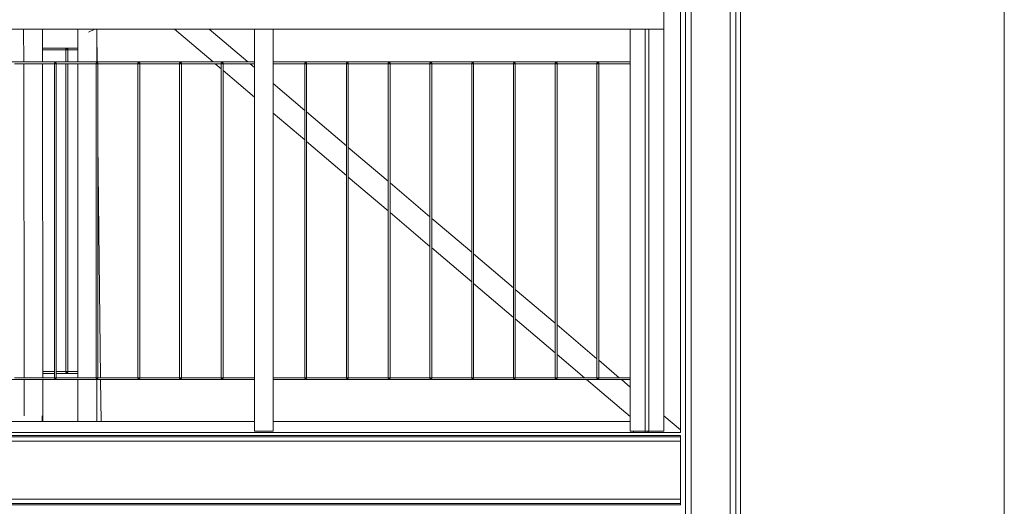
# Model space of a CAD drawing. Header units: centimetres. Extents: x -1103 to 10505, y -997 to 1780.
# Tile 10 of 102: x 100 to 362, y 1052 to 1182. Entities that reach past the tile are written whole.
import ezdxf

# ---------------------------------------------------------------- set-up
doc = ezdxf.new("R2010")
doc.units = ezdxf.units.CM
doc.header["$LTSCALE"] = 0.1
doc.header["$MEASUREMENT"] = 0
doc.layers.add('2_barierki.ISTN', color=7, linetype='Continuous')
doc.layers.add('2_lądowisko_IFC.ISTN', color=7, linetype='Continuous')

# ---------------------------------------------------------------- blocks, each defined once
blk = doc.blocks.new('ElemPrzekroju_97_1')
at = {"layer": '2_lądowisko_IFC.ISTN', "color": 252, "linetype": 'Continuous', "lineweight": 9}
for p, q in [((362.29, 743.55), (362.29, 1279.2)), ((276.09, 1072), (276.09, 1216)), ((277.39, 811), (277.39, 1216)), ((278.89, 811), (278.89, 1216)), ((289.29, 811), (289.29, 1216)), ((290.79, 811), (290.79, 1216)), ((292.09, 811), (292.09, 1216)), ((151.63, 1170.62), (141.33, 1179.37)), ((160.89, 1170.62), (150.6, 1179.37)), ((153.81, 1168.76), (152.22, 1170.12)), ((162.67, 1169.11), (161.48, 1170.12)), ((162.67, 1161.23), (154.31, 1168.34)), ((176.03, 1157.75), (167.67, 1164.86)), ((176.03, 1149.88), (167.67, 1156.98)), ((187.14, 1148.31), (176.53, 1157.33)), ((187.14, 1140.44), (176.53, 1149.45)), ((198.25, 1138.87), (187.64, 1147.89)), ((198.25, 1131), (187.64, 1140.01)), ((209.37, 1129.43), (198.75, 1138.45)), ((209.37, 1121.56), (198.75, 1130.57)), ((220.48, 1119.99), (209.87, 1129)), ((220.48, 1112.11), (209.87, 1121.13)), ((231.59, 1110.55), (220.98, 1119.56)), ((231.59, 1102.67), (220.98, 1111.69)), ((242.7, 1101.11), (232.09, 1110.12)), ((242.7, 1093.23), (232.09, 1102.25)), ((253.81, 1091.66), (243.2, 1100.68)), ((250.48, 1086.62), (243.2, 1092.81)), ((259.75, 1086.62), (254.31, 1091.24)), ((262.67, 1076.26), (251.07, 1086.12)), ((262.67, 1084.13), (260.34, 1086.12)), ((67.67, 1075), (162.67, 1075)), ((106.09, 1076.5), (106.09, 1075)), ((167.67, 1075), (262.67, 1075)), ((276.09, 1072.73), (271.64, 1076.51)), ((263.59, 1072), (263.59, 1072.37)), ((267.69, 1072), (267.25, 1072.37)), ((276.09, 1072), (-53.91, 1072)), ((276.09, 1071.2), (-53.91, 1071.2)), ((276.09, 1070.9), (-53.91, 1070.9)), ((276.09, 1069.7), (-53.91, 1069.7)), ((276.09, 1052.8), (276.09, 1071.2)), ((276.09, 1054.3), (-53.91, 1054.3)), ((276.09, 1053.1), (-53.91, 1053.1)), ((276.09, 1052.8), (-53.91, 1052.8))]:
    blk.add_line(p, q, dxfattribs=at)
blk = doc.blocks.new('ElemPrzekroju_155_1')
at = {"layer": '2_barierki.ISTN', "color": 252, "linetype": 'Continuous', "lineweight": 0}
for p, q in [((271.64, 1179.37), (271.64, 1184.37)), ((162.67, 1179.37), (67.67, 1179.37)), ((262.67, 1179.37), (167.67, 1179.37))]:
    blk.add_line(p, q, dxfattribs=at)
blk = doc.blocks.new('ElemPrzekroju_156_1')
at = {"layer": '2_barierki.ISTN', "color": 252, "linetype": 'Continuous', "lineweight": 0}
for p, q in [((162.67, 1086.12), (67.67, 1086.12)), ((109.37, 1086.62), (98.75, 1086.62)), ((109.87, 1086.62), (109.37, 1086.62)), ((120.48, 1086.62), (109.87, 1086.62)), ((120.98, 1086.62), (120.48, 1086.62)), ((131.59, 1086.62), (120.98, 1086.62)), ((132.09, 1086.62), (131.59, 1086.62)), ((142.7, 1086.62), (132.09, 1086.62)), ((143.2, 1086.62), (142.7, 1086.62)), ((153.81, 1086.62), (143.2, 1086.62)), ((154.31, 1086.62), (153.81, 1086.62)), ((162.67, 1086.62), (154.31, 1086.62)), ((176.03, 1086.62), (167.67, 1086.62)), ((262.67, 1086.12), (167.67, 1086.12)), ((176.53, 1086.62), (176.03, 1086.62)), ((187.14, 1086.62), (176.53, 1086.62)), ((187.64, 1086.62), (187.14, 1086.62)), ((198.25, 1086.62), (187.64, 1086.62)), ((198.75, 1086.62), (198.25, 1086.62)), ((209.37, 1086.62), (198.75, 1086.62)), ((209.87, 1086.62), (209.37, 1086.62)), ((220.48, 1086.62), (209.87, 1086.62)), ((220.98, 1086.62), (220.48, 1086.62)), ((231.59, 1086.62), (220.98, 1086.62)), ((232.09, 1086.62), (231.59, 1086.62)), ((242.7, 1086.62), (232.09, 1086.62)), ((243.2, 1086.62), (242.7, 1086.62)), ((253.81, 1086.62), (243.2, 1086.62)), ((254.31, 1086.62), (253.81, 1086.62)), ((262.67, 1086.62), (254.31, 1086.62))]:
    blk.add_line(p, q, dxfattribs=at)
blk = doc.blocks.new('ElemPrzekroju_157_1')
at = {"layer": '2_barierki.ISTN', "color": 252, "linetype": 'Continuous', "lineweight": 0}
for p, q in [((162.67, 1170.62), (67.67, 1170.62)), ((109.37, 1170.12), (98.75, 1170.12)), ((109.87, 1170.12), (109.37, 1170.12)), ((120.48, 1170.12), (109.87, 1170.12)), ((120.98, 1170.12), (120.48, 1170.12)), ((131.59, 1170.12), (120.98, 1170.12)), ((132.09, 1170.12), (131.59, 1170.12)), ((142.7, 1170.12), (132.09, 1170.12)), ((143.2, 1170.12), (142.7, 1170.12)), ((153.81, 1170.12), (143.2, 1170.12)), ((154.31, 1170.12), (153.81, 1170.12)), ((162.67, 1170.12), (154.31, 1170.12)), ((262.67, 1170.62), (167.67, 1170.62)), ((176.03, 1170.12), (167.67, 1170.12)), ((176.53, 1170.12), (176.03, 1170.12)), ((187.14, 1170.12), (176.53, 1170.12)), ((187.64, 1170.12), (187.14, 1170.12)), ((198.25, 1170.12), (187.64, 1170.12)), ((198.75, 1170.12), (198.25, 1170.12)), ((209.37, 1170.12), (198.75, 1170.12)), ((209.87, 1170.12), (209.37, 1170.12)), ((220.48, 1170.12), (209.87, 1170.12)), ((220.98, 1170.12), (220.48, 1170.12)), ((231.59, 1170.12), (220.98, 1170.12)), ((232.09, 1170.12), (231.59, 1170.12)), ((242.7, 1170.12), (232.09, 1170.12)), ((243.2, 1170.12), (242.7, 1170.12)), ((253.81, 1170.12), (243.2, 1170.12)), ((254.31, 1170.12), (253.81, 1170.12)), ((262.67, 1170.12), (254.31, 1170.12))]:
    blk.add_line(p, q, dxfattribs=at)
blk = doc.blocks.new('ElemPrzekroju_172_1')
at = {"layer": '2_barierki.ISTN', "color": 252, "linetype": 'Continuous', "lineweight": 0}
for p, q in [((120.18, 1179.37), (118.44, 1178.59)), ((120.64, 1178.59), (120.64, 1179.37)), ((120.73, 1170.62), (120.64, 1178.46)), ((121.69, 1086.62), (120.98, 1149.23)), ((121.83, 1075), (121.7, 1086.12))]:
    blk.add_line(p, q, dxfattribs=at)
blk = doc.blocks.new('ElemPrzekroju_174_1')
at = {"layer": '2_barierki.ISTN', "color": 252, "linetype": 'Continuous', "lineweight": 0}
for p, q in [((109.37, 1088.23), (106.36, 1088.23)), ((112.43, 1088.23), (109.87, 1088.23)), ((112.93, 1088.23), (112.43, 1088.23)), ((115.64, 1088.23), (112.93, 1088.23)), ((109.37, 1087.73), (106.36, 1087.73)), ((115.64, 1087.73), (109.87, 1087.73))]:
    blk.add_line(p, q, dxfattribs=at)
blk = doc.blocks.new('ElemPrzekroju_175_1')
at = {"layer": '2_barierki.ISTN', "color": 252, "linetype": 'Continuous', "lineweight": 0}
for p, q in [((115.64, 1174.33), (106.26, 1174.33)), ((112.43, 1173.83), (106.27, 1173.83)), ((112.93, 1173.83), (112.43, 1173.83)), ((115.64, 1173.83), (112.93, 1173.83))]:
    blk.add_line(p, q, dxfattribs=at)
blk = doc.blocks.new('ElemPrzekroju_457_1')
at = {"layer": '2_barierki.ISTN', "color": 252, "linetype": 'Continuous', "lineweight": 0}
blk.add_line((266.64, 1072), (266.64, 1072.24), dxfattribs=at)
blk = doc.blocks.new('ElemPrzekroju_458_1')
at = {"layer": '2_barierki.ISTN', "color": 252, "linetype": 'Continuous', "lineweight": 0}
for p, q in [((262.67, 1179.37), (266.64, 1179.37)), ((262.67, 1072.37), (262.67, 1179.37)), ((267.67, 1072.37), (267.67, 1179.37)), ((262.67, 1072.37), (266.64, 1072.37))]:
    blk.add_line(p, q, dxfattribs=at)
blk = doc.blocks.new('ElemPrzekroju_459_1')
at = {"layer": '2_barierki.ISTN', "color": 252, "linetype": 'Continuous', "lineweight": 0}
for p, q in [((162.67, 1179.37), (167.67, 1179.37)), ((162.67, 1072.37), (162.67, 1179.37)), ((167.67, 1072.37), (167.67, 1179.37)), ((162.67, 1072.37), (167.67, 1072.37))]:
    blk.add_line(p, q, dxfattribs=at)
blk = doc.blocks.new('ElemPrzekroju_460_1')
at = {"layer": '2_barierki.ISTN', "color": 252, "linetype": 'Continuous', "lineweight": 0}
for p, q in [((253.81, 1170.37), (254.31, 1170.37)), ((253.81, 1170.12), (253.81, 1170.37)), ((253.81, 1086.62), (253.81, 1170.12)), ((254.31, 1170.12), (254.31, 1170.37)), ((254.31, 1086.62), (254.31, 1170.12)), ((253.81, 1086.37), (253.81, 1086.62)), ((253.81, 1086.37), (254.31, 1086.37)), ((254.31, 1086.37), (254.31, 1086.62))]:
    blk.add_line(p, q, dxfattribs=at)
blk = doc.blocks.new('ElemPrzekroju_461_1')
at = {"layer": '2_barierki.ISTN', "color": 252, "linetype": 'Continuous', "lineweight": 0}
for p, q in [((242.7, 1170.37), (243.2, 1170.37)), ((242.7, 1170.12), (242.7, 1170.37)), ((242.7, 1086.62), (242.7, 1170.12)), ((243.2, 1170.12), (243.2, 1170.37)), ((243.2, 1086.62), (243.2, 1170.12)), ((242.7, 1086.37), (242.7, 1086.62)), ((242.7, 1086.37), (243.2, 1086.37)), ((243.2, 1086.37), (243.2, 1086.62))]:
    blk.add_line(p, q, dxfattribs=at)
blk = doc.blocks.new('ElemPrzekroju_462_1')
at = {"layer": '2_barierki.ISTN', "color": 252, "linetype": 'Continuous', "lineweight": 0}
for p, q in [((231.59, 1170.37), (232.09, 1170.37)), ((231.59, 1170.12), (231.59, 1170.37)), ((231.59, 1086.62), (231.59, 1170.12)), ((232.09, 1170.12), (232.09, 1170.37)), ((232.09, 1086.62), (232.09, 1170.12)), ((231.59, 1086.37), (231.59, 1086.62)), ((231.59, 1086.37), (232.09, 1086.37)), ((232.09, 1086.37), (232.09, 1086.62))]:
    blk.add_line(p, q, dxfattribs=at)
blk = doc.blocks.new('ElemPrzekroju_463_1')
at = {"layer": '2_barierki.ISTN', "color": 252, "linetype": 'Continuous', "lineweight": 0}
for p, q in [((220.48, 1170.37), (220.98, 1170.37)), ((220.48, 1170.12), (220.48, 1170.37)), ((220.48, 1086.62), (220.48, 1170.12)), ((220.98, 1170.12), (220.98, 1170.37)), ((220.98, 1086.62), (220.98, 1170.12)), ((220.48, 1086.37), (220.48, 1086.62)), ((220.48, 1086.37), (220.98, 1086.37)), ((220.98, 1086.37), (220.98, 1086.62))]:
    blk.add_line(p, q, dxfattribs=at)
blk = doc.blocks.new('ElemPrzekroju_464_1')
at = {"layer": '2_barierki.ISTN', "color": 252, "linetype": 'Continuous', "lineweight": 0}
for p, q in [((209.37, 1170.37), (209.87, 1170.37)), ((209.37, 1170.12), (209.37, 1170.37)), ((209.37, 1086.62), (209.37, 1170.12)), ((209.87, 1170.12), (209.87, 1170.37)), ((209.87, 1086.62), (209.87, 1170.12)), ((209.37, 1086.37), (209.37, 1086.62)), ((209.37, 1086.37), (209.87, 1086.37)), ((209.87, 1086.37), (209.87, 1086.62))]:
    blk.add_line(p, q, dxfattribs=at)
blk = doc.blocks.new('ElemPrzekroju_465_1')
at = {"layer": '2_barierki.ISTN', "color": 252, "linetype": 'Continuous', "lineweight": 0}
for p, q in [((198.25, 1170.37), (198.75, 1170.37)), ((198.25, 1170.12), (198.25, 1170.37)), ((198.25, 1086.62), (198.25, 1170.12)), ((198.75, 1170.12), (198.75, 1170.37)), ((198.75, 1086.62), (198.75, 1170.12)), ((198.25, 1086.37), (198.25, 1086.62)), ((198.25, 1086.37), (198.75, 1086.37)), ((198.75, 1086.37), (198.75, 1086.62))]:
    blk.add_line(p, q, dxfattribs=at)
blk = doc.blocks.new('ElemPrzekroju_466_1')
at = {"layer": '2_barierki.ISTN', "color": 252, "linetype": 'Continuous', "lineweight": 0}
for p, q in [((187.14, 1170.37), (187.64, 1170.37)), ((187.14, 1170.12), (187.14, 1170.37)), ((187.14, 1086.62), (187.14, 1170.12)), ((187.64, 1170.12), (187.64, 1170.37)), ((187.64, 1086.62), (187.64, 1170.12)), ((187.14, 1086.37), (187.14, 1086.62)), ((187.14, 1086.37), (187.64, 1086.37)), ((187.64, 1086.37), (187.64, 1086.62))]:
    blk.add_line(p, q, dxfattribs=at)
blk = doc.blocks.new('ElemPrzekroju_467_1')
at = {"layer": '2_barierki.ISTN', "color": 252, "linetype": 'Continuous', "lineweight": 0}
for p, q in [((176.03, 1170.37), (176.53, 1170.37)), ((176.03, 1170.12), (176.03, 1170.37)), ((176.03, 1086.62), (176.03, 1170.12)), ((176.53, 1170.12), (176.53, 1170.37)), ((176.53, 1086.62), (176.53, 1170.12)), ((176.03, 1086.37), (176.03, 1086.62)), ((176.03, 1086.37), (176.53, 1086.37)), ((176.53, 1086.37), (176.53, 1086.62))]:
    blk.add_line(p, q, dxfattribs=at)
blk = doc.blocks.new('ElemPrzekroju_469_1')
at = {"layer": '2_barierki.ISTN', "color": 252, "linetype": 'Continuous', "lineweight": 0}
for p, q in [((153.81, 1170.37), (154.31, 1170.37)), ((153.81, 1170.12), (153.81, 1170.37)), ((153.81, 1086.62), (153.81, 1170.12)), ((154.31, 1170.12), (154.31, 1170.37)), ((154.31, 1086.62), (154.31, 1170.12)), ((153.81, 1086.37), (153.81, 1086.62)), ((153.81, 1086.37), (154.31, 1086.37)), ((154.31, 1086.37), (154.31, 1086.62))]:
    blk.add_line(p, q, dxfattribs=at)
blk = doc.blocks.new('ElemPrzekroju_470_1')
at = {"layer": '2_barierki.ISTN', "color": 252, "linetype": 'Continuous', "lineweight": 0}
for p, q in [((142.7, 1170.37), (143.2, 1170.37)), ((142.7, 1170.12), (142.7, 1170.37)), ((142.7, 1086.62), (142.7, 1170.12)), ((143.2, 1170.12), (143.2, 1170.37)), ((143.2, 1086.62), (143.2, 1170.12)), ((142.7, 1086.37), (142.7, 1086.62)), ((142.7, 1086.37), (143.2, 1086.37)), ((143.2, 1086.37), (143.2, 1086.62))]:
    blk.add_line(p, q, dxfattribs=at)
blk = doc.blocks.new('ElemPrzekroju_471_1')
at = {"layer": '2_barierki.ISTN', "color": 252, "linetype": 'Continuous', "lineweight": 0}
for p, q in [((131.59, 1170.37), (132.09, 1170.37)), ((131.59, 1170.12), (131.59, 1170.37)), ((131.59, 1086.62), (131.59, 1170.12)), ((132.09, 1170.12), (132.09, 1170.37)), ((132.09, 1086.62), (132.09, 1170.12)), ((131.59, 1086.37), (131.59, 1086.62)), ((131.59, 1086.37), (132.09, 1086.37)), ((132.09, 1086.37), (132.09, 1086.62))]:
    blk.add_line(p, q, dxfattribs=at)
blk = doc.blocks.new('ElemPrzekroju_472_1')
at = {"layer": '2_barierki.ISTN', "color": 252, "linetype": 'Continuous', "lineweight": 0}
for p, q in [((120.48, 1170.37), (120.98, 1170.37)), ((120.48, 1170.12), (120.48, 1170.37)), ((120.48, 1086.62), (120.48, 1170.12)), ((120.98, 1170.12), (120.98, 1170.37)), ((120.98, 1086.62), (120.98, 1170.12)), ((120.48, 1086.37), (120.48, 1086.62)), ((120.48, 1086.37), (120.98, 1086.37)), ((120.98, 1086.37), (120.98, 1086.62))]:
    blk.add_line(p, q, dxfattribs=at)
blk = doc.blocks.new('ElemPrzekroju_473_1')
at = {"layer": '2_barierki.ISTN', "color": 252, "linetype": 'Continuous', "lineweight": 0}
for p, q in [((109.37, 1170.37), (109.87, 1170.37)), ((109.37, 1170.12), (109.37, 1170.37)), ((109.37, 1086.62), (109.37, 1170.12)), ((109.87, 1170.12), (109.87, 1170.37)), ((109.87, 1086.62), (109.87, 1170.12)), ((109.37, 1086.37), (109.37, 1086.62)), ((109.37, 1086.37), (109.87, 1086.37)), ((109.87, 1086.37), (109.87, 1086.62))]:
    blk.add_line(p, q, dxfattribs=at)
blk = doc.blocks.new('ElemPrzekroju_522_1')
at = {"layer": '2_barierki.ISTN', "color": 252, "linetype": 'Continuous', "lineweight": 0}
blk.add_line((266.64, 1072.24), (266.64, 1072.37), dxfattribs=at)
blk = doc.blocks.new('ElemPrzekroju_523_1')
at = {"layer": '2_barierki.ISTN', "color": 252, "linetype": 'Continuous', "lineweight": 0}
for p, q in [((266.64, 1179.37), (271.64, 1179.37)), ((266.64, 1072.37), (266.64, 1179.37)), ((271.64, 1072.37), (271.64, 1179.37)), ((266.64, 1072.37), (271.64, 1072.37))]:
    blk.add_line(p, q, dxfattribs=at)
blk = doc.blocks.new('ElemPrzekroju_536_1')
at = {"layer": '2_barierki.ISTN', "color": 252, "linetype": 'Continuous', "lineweight": 0}
for p, q in [((112.43, 1174.08), (112.93, 1174.08)), ((112.43, 1173.83), (112.43, 1174.08)), ((112.43, 1170.62), (112.43, 1173.83)), ((112.93, 1173.83), (112.93, 1174.08)), ((112.93, 1170.62), (112.93, 1173.83)), ((112.43, 1088.23), (112.43, 1170.12)), ((112.93, 1088.23), (112.93, 1170.12)), ((112.43, 1087.98), (112.43, 1088.23)), ((112.43, 1087.98), (112.93, 1087.98)), ((112.93, 1087.98), (112.93, 1088.23))]:
    blk.add_line(p, q, dxfattribs=at)
blk = doc.blocks.new('ElemPrzekroju_544_1')
at = {"layer": '2_barierki.ISTN', "color": 252, "linetype": 'Continuous', "lineweight": 0}
for p, q in [((115.64, 1170.62), (115.64, 1179.37)), ((120.64, 1170.62), (120.64, 1178.59)), ((115.64, 1086.62), (115.64, 1170.12)), ((115.64, 1075), (115.64, 1086.12)), ((120.64, 1075), (120.64, 1086.12))]:
    blk.add_line(p, q, dxfattribs=at)
blk = doc.blocks.new('ElemPrzekroju_545_1')
at = {"layer": '2_barierki.ISTN', "color": 252, "linetype": 'Continuous', "lineweight": 0}
for p, q in [((101.21, 1170.62), (101.2, 1179.37)), ((106.21, 1170.62), (106.2, 1179.37)), ((101.33, 1086.62), (101.21, 1170.12)), ((106.33, 1086.62), (106.21, 1170.12)), ((101.34, 1076.5), (101.33, 1086.12)), ((106.34, 1075), (106.33, 1086.12))]:
    blk.add_line(p, q, dxfattribs=at)

msp = doc.modelspace()

# ---------------------------------------------------------------- block references
at = {"layer": '2_barierki.ISTN', "lineweight": 0}
for name in ['ElemPrzekroju_155_1', 'ElemPrzekroju_545_1', 'ElemPrzekroju_544_1', 'ElemPrzekroju_172_1', 'ElemPrzekroju_459_1', 'ElemPrzekroju_458_1', 'ElemPrzekroju_523_1', 'ElemPrzekroju_175_1', 'ElemPrzekroju_536_1', 'ElemPrzekroju_157_1', 'ElemPrzekroju_473_1', 'ElemPrzekroju_472_1', 'ElemPrzekroju_471_1', 'ElemPrzekroju_470_1', 'ElemPrzekroju_469_1', 'ElemPrzekroju_467_1', 'ElemPrzekroju_466_1', 'ElemPrzekroju_465_1', 'ElemPrzekroju_464_1', 'ElemPrzekroju_463_1', 'ElemPrzekroju_462_1', 'ElemPrzekroju_461_1', 'ElemPrzekroju_460_1', 'ElemPrzekroju_174_1', 'ElemPrzekroju_156_1', 'ElemPrzekroju_522_1', 'ElemPrzekroju_457_1']:
    msp.add_blockref(name, (0, 0), dxfattribs=at)
at = {"layer": '2_lądowisko_IFC.ISTN', "lineweight": 0}
msp.add_blockref('ElemPrzekroju_97_1', (0, 0), dxfattribs=at)

doc.saveas('drawing.dxf')
